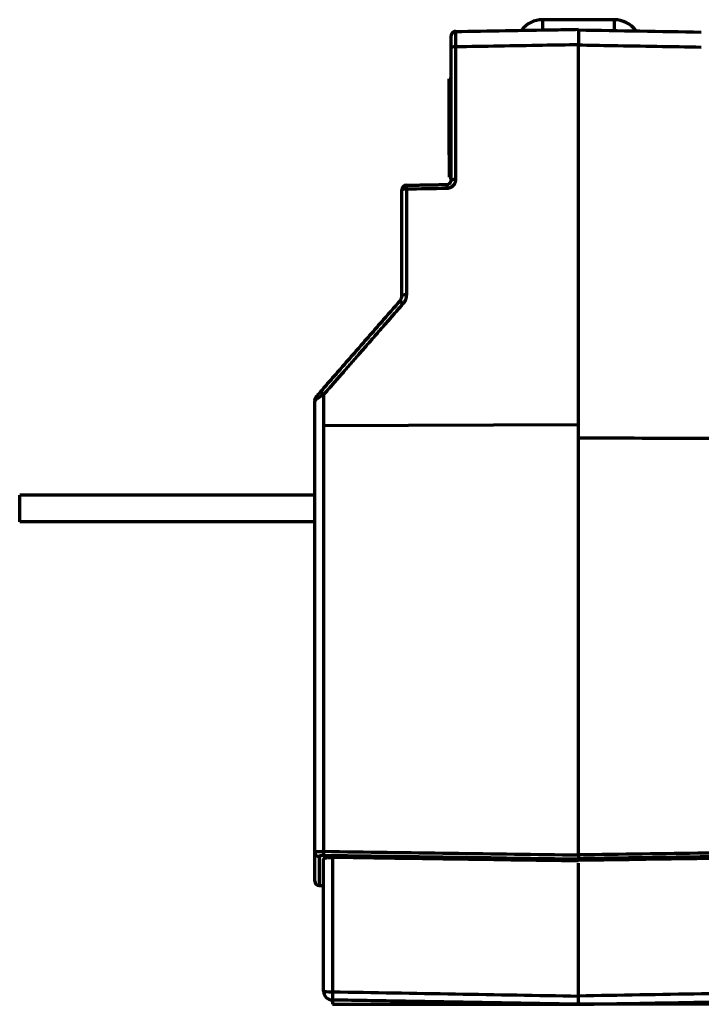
# Model space of a CAD drawing. Header units: millimetres. Extents: x 3 to 536, y 18 to 406.
# Tile 6 of 8: x 295 to 372, y 159 to 269. Entities that reach past the tile are written whole.
import ezdxf

# ---------------------------------------------------------------- set-up
doc = ezdxf.new("R2010")
doc.units = ezdxf.units.MM
doc.layers.add('1', color=7, linetype='Continuous', true_color=0xffffff)

msp = doc.modelspace()

# ---------------------------------------------------------------- linework, layer by layer
at = {"layer": '1', "color": 252, "linetype": 'Continuous', "lineweight": 70}
for p, q in [((361.830578, 269.431665), (353.830578, 269.431665)), ((353.830578, 269.431665), (353.830578, 268.284563)), ((361.830578, 269.431665), (361.830578, 268.184586)), ((343.390823, 260.318268), (343.390823, 262.817789)), ((343.390823, 262.817789), (343.59082, 262.817789)), ((343.390823, 260.318268), (343.59082, 260.318268)), ((343.390823, 254.318364), (343.390823, 260.318268)), ((343.390823, 254.318364), (343.390823, 251.817966)), ((343.390823, 254.318364), (343.59082, 254.318364)), ((343.390823, 251.817089), (343.390823, 251.817966)), ((343.390823, 251.817966), (343.59082, 251.817966)), ((343.390823, 251.817089), (343.59082, 251.817089)), ((357.830592, 224.080508), (329.313093, 223.978191)), ((357.830592, 175.949651), (357.830592, 224.080508)), ((328.331064, 216.229657), (295.330592, 216.229657)), ((295.330592, 213.229657), (295.330592, 216.229657)), ((328.331064, 213.229657), (295.330592, 213.229657)), ((328.331064, 173.031435), (328.331064, 176.280094)), ((328.82233, 175.789511), (328.82233, 172.531519)), ((329.331048, 160.718213), (329.331048, 175.501338)), ((330.31358, 175.675291), (330.31358, 160.644025)), ((357.830592, 175.471857), (357.830592, 175.276712)), ((328.82233, 172.531519), (329.331048, 172.52264)), ((330.31358, 159.718381), (330.31358, 159.238065)), ((330.31358, 159.238065), (357.830592, 159.238065)), ((385.347575, 159.238065), (357.830563, 159.238065))]:
    msp.add_line(p, q, dxfattribs=at)
for centre, radius, start, end in [((353.830578, 266.431665), 3, 90, 142.259014), ((361.830578, 266.431665), 3, 35.378379, 90), ((328.831056, 173.031435), 0.499992, 180, 269), ((330.331032, 160.718213), 0.999984, 180, 268.99999)]:
    msp.add_arc(centre, radius, start, end, dxfattribs=at)
for centre, major_axis, ratio, start_param, end_param in [((344.090812, 267.615011), (0.499992, 0), 1, 2.764930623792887, 3.141592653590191), ((344.090812, 267.615011), (0.499992, 0), 1, 1.588249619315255, 2.141870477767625), ((344.090812, 266.316518), (-0.499992, 0), 0.134183, 4.730483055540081, 6.283185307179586), ((344.090812, 251.484619), (-0.499992, 0), 0.10814, 4.730446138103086, 6.283185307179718), ((338.5909, 250.405939), (0.499992, 0), 1, 1.588249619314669, 3.141592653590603), ((338.5909, 250.405939), (-0.499992, 0), 0.10628, 4.730443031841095, 6.283185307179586), ((338.5909, 250.405939), (-0.00872715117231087, 0.4999158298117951), 0.016288, 6.28305175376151, 7.747216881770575), ((343.10828, 250.4848), (-0.008727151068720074, 0.4999158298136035), 0.016287, 6.283051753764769, 7.747106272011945), ((338.5909, 238.585899), (-0.499992, 0), 0.085526, 4.730404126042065, 6.28318530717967), ((338.220475, 237.598963), (-0.3765169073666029, 0.3289787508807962), 0.051362, 4.781131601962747, 6.283185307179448), ((328.954531, 226.99407), (-0.3765169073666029, 0.3289787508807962), 0.576427, 0, 0.9331246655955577), ((329.322063, 227.414711), (-0.3765169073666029, 0.3289787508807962), 0.037907, 4.76935086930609, 6.283185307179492), ((329.322207, 176.370544), (-0.007171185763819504, -0.4999405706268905), 0.017347, 4.736296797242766, 6.086724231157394), ((328.831056, 176.280094), (0.499992, 0), 0.981332, 3.141592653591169, 4.694935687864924), ((330.331032, 160.718213), (-0.999984, 0), 0.0742, 0, 1.553343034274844), ((330.331032, 160.718213), (0.01745229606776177, 0.9998316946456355), 0.0162, 1.645347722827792, 3.141592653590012)]:
    msp.add_ellipse(centre, major_axis=major_axis, ratio=ratio, start_param=start_param, end_param=end_param, dxfattribs=at)
for points, degree, knots in [([(344.0807916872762, 268.0807798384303), (344.0342718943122, 268.0856692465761), (343.9424208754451, 268.0812804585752), (343.807519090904, 268.028968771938), (343.694481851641, 267.9310278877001), (343.6444463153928, 267.8451793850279), (343.6251171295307, 267.7970010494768)], 3, [0, 0, 0, 0, 0.2410895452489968, 0.4937847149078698, 0.7499500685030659, 1, 1, 1, 1]), ([(344.0770587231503, 268.0822662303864), (344.0756144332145, 268.0608902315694), (344.07438259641, 268.0290819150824), (344.0723765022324, 267.9452877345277), (344.0716058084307, 267.8931526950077), (344.0705626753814, 267.7703939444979), (344.0702902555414, 267.6997723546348), (344.0702537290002, 267.5423094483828), (344.0704896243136, 267.4554708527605), (344.0714634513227, 267.2683641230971), (344.0722013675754, 267.1680992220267), (344.0741568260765, 266.957361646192), (344.0753743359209, 266.8468926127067), (344.0782511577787, 266.6192965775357), (344.0799104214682, 266.5021735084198), (344.0817645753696, 266.3836033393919)], 3, [0, 0, 0, 0, 0.1419379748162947, 0.1419379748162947, 0.2849483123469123, 0.2849483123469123, 0.4279586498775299, 0.4279586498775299, 0.5709689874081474, 0.5709689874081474, 0.7139793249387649, 0.7139793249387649, 0.8569896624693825, 0.8569896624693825, 1, 1, 1, 1]), ([(344.082085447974, 268.1149265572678), (347.8015981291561, 268.1798587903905), (351.5211109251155, 268.2447910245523), (356.1039465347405, 268.3247944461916), (356.967269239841, 268.3398656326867), (357.8305919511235, 268.3549368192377)], 3, [0, 0, 0, 0, 0.8116182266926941, 0.8116182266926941, 1, 1, 1, 1]), ([(357.8305919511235, 268.3549368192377), (357.8305919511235, 268.3549529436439), (357.8305919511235, 268.3441281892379), (357.8305919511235, 268.3123073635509), (357.8305919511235, 268.2990867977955), (357.8305919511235, 268.2752764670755), (357.8305919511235, 268.2666754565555), (357.8305919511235, 268.2481226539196), (357.8305919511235, 268.2381464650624), (357.8305919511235, 268.1853342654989), (357.8305919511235, 268.1335600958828), (357.8305919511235, 268.0420478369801), (357.8305919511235, 268.0092211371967), (357.8305919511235, 267.956424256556), (357.8305919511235, 267.9382315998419), (357.8305919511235, 267.9006353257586), (357.8305919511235, 267.8813508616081), (357.8305919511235, 267.7827289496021), (357.8305919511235, 267.6966531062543), (357.8305919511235, 267.5569794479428), (357.8305919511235, 267.5086510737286), (357.8305919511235, 267.433431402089), (357.8305919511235, 267.4078413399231), (357.8305919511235, 267.3562019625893), (357.8305919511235, 267.3301212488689), (357.8305919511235, 267.1984348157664), (357.8305919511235, 267.089011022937), (357.8305919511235, 266.9188120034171), (357.8305919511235, 266.8610625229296), (357.8305919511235, 266.7434636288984), (357.8305919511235, 266.6840839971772), (357.8305919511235, 266.6242668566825)], 3, [0, 0, 0, 0, 0.124999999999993, 0.124999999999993, 0.1874999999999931, 0.1874999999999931, 0.2187499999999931, 0.2187499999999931, 0.2499999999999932, 0.2499999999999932, 0.3749999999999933, 0.3749999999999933, 0.4374999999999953, 0.4374999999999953, 0.4687499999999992, 0.4687499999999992, 0.5000000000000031, 0.5000000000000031, 0.625000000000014, 0.625000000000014, 0.6875000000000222, 0.6875000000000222, 0.7187500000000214, 0.7187500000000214, 0.7500000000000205, 0.7500000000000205, 0.8750000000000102, 0.8750000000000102, 0.937500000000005, 0.937500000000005, 1, 1, 1, 1]), ([(343.5908197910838, 266.3165179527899), (343.5908197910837, 266.5859129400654), (343.5908197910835, 266.8268992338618), (343.5908197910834, 266.9446345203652), (343.5908197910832, 267.1562215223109), (343.5908197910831, 267.3330392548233), (343.590819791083, 267.4721248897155), (343.5908197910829, 267.5664578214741), (343.5908197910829, 267.6149793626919), (343.5908197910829, 267.6150107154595)], 2, [0, 0, 0, 0.25, 0.25, 0.375, 0.5, 0.625, 0.75, 0.875, 1, 1, 1]), ([(357.8305919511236, 266.6242668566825), (356.497631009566, 266.6009320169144), (355.1646700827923, 266.5775971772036), (350.5817276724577, 266.4973680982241), (347.3317462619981, 266.4404738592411), (344.0817649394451, 266.3835796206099)], 3, [0, 0, 0, 0, 0.2908526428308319, 0.2908526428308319, 1, 1, 1, 1]), ([(357.8305635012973, 266.6107764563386), (359.0968764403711, 266.5886113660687), (360.3631893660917, 266.5664462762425), (364.9455282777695, 266.4862386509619), (368.2615541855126, 266.4281961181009), (371.5775800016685, 266.370153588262)], 3, [0, 0, 0, 0, 0.276346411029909, 0.276346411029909, 1, 1, 1, 1]), ([(344.0817824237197, 251.5386880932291), (344.0817521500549, 251.5332456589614), (344.081691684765, 251.5223755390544), (344.0812751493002, 251.5060947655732), (344.0806198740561, 251.48986196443), (344.0797026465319, 251.4736771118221), (344.0785296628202, 251.4575402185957), (344.0770992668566, 251.441451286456), (344.0754119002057, 251.4254103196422), (344.0734674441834, 251.4094173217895), (344.071265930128, 251.3934722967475), (344.0688073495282, 251.3775752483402), (344.0660917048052, 251.3617261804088), (344.0631189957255, 251.3459250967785), (344.0598892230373, 251.3301720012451), (344.0564023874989, 251.3144668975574), (344.0526584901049, 251.2988097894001), (344.0486575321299, 251.2832006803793), (344.0443995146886, 251.2676395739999), (344.0398844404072, 251.2521264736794), (344.0351123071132, 251.2366613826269), (344.0300831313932, 251.2212443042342), (344.0247968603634, 251.2058752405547), (344.0192537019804, 251.1905541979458), (344.0134528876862, 251.1752811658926), (343.9974878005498, 251.1351416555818), (343.9680602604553, 251.0716481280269), (343.9189396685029, 250.988246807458), (343.8616437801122, 250.9097946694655), (343.7969478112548, 250.8370503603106), (343.7257458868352, 250.7707601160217), (343.6485963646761, 250.7120553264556), (343.5656735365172, 250.6610393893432), (343.4879438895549, 250.6229466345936), (343.4175050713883, 250.5951486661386), (343.3557536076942, 250.5754714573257), (343.3046247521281, 250.5627259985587), (343.2650739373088, 250.554741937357), (343.2377251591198, 250.5500168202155), (343.2102593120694, 250.5460563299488), (343.1826756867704, 250.542857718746), (343.1549742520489, 250.5404388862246), (343.1271561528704, 250.5387307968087), (343.1085626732, 250.5382395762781), (343.0992520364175, 250.5379935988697)], 3, [0, 0, 0, 0, 0.0105456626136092, 0.0210627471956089, 0.0315538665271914, 0.0420216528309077, 0.0524687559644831, 0.0628978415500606, 0.073311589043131, 0.0837126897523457, 0.0941038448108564, 0.1044877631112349, 0.1148671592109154, 0.125244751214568, 0.135623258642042, 0.1460054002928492, 0.1563938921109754, 0.166791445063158, 0.1772007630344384, 0.1876245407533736, 0.1980654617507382, 0.208526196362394, 0.2190093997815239, 0.2295177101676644, 0.2400537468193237, 0.2506201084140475, 0.3130968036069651, 0.3751697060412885, 0.4374339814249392, 0.500479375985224, 0.5628584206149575, 0.6248807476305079, 0.6871517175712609, 0.7502695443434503, 0.7914351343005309, 0.8329650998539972, 0.8750390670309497, 0.8928692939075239, 0.9106833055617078, 0.928495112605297, 0.9463187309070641, 0.9641681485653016, 0.9820572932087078, 1, 1, 1, 1]), ([(343.0995538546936, 250.9847155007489), (343.1031680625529, 250.9848012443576), (343.1104022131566, 250.9849728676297), (343.1212537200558, 250.985529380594), (343.1321096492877, 250.9863061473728), (343.1429645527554, 250.987325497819), (343.1538132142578, 250.9885823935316), (343.1646503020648, 250.9900790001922), (343.1754704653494, 250.9918153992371), (343.1862683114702, 250.9937920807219), (343.1970384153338, 250.9960092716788), (343.2077753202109, 250.9984671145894), (343.2184735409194, 251.0011656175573), (343.229127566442, 251.0041046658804), (343.2397318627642, 251.0072840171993), (343.2502808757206, 251.0107033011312), (343.2607690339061, 251.0143620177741), (343.2711907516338, 251.0182595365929), (343.2815404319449, 251.0223950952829), (343.2918124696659, 251.0267677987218), (343.3020012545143, 251.0313766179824), (343.3121011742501, 251.0362203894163), (343.3221066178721, 251.0412978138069), (343.3320119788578, 251.0466074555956), (343.3418116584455, 251.0521477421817), (343.3515000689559, 251.0579169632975), (343.3610716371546, 251.0639132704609), (343.3705208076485, 251.0701346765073), (343.3798420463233, 251.076579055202), (343.389029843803, 251.0832441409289), (343.3980787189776, 251.090127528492), (343.4069832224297, 251.0972266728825), (343.4157379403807, 251.1045388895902), (343.4243374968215, 251.1120613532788), (343.4327765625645, 251.1197911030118), (343.441049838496, 251.1277250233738), (343.4501235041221, 251.1368351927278), (343.4599883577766, 251.147291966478), (343.4706027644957, 251.1592813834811), (343.4810699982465, 251.1719062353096), (343.4913494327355, 251.1851771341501), (343.5013987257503, 251.1991029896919), (343.5111737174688, 251.2136906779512), (343.5206285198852, 251.2289448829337), (343.5297155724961, 251.2448678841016), (343.5383857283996, 251.2614593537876), (343.5465883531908, 251.2787161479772), (343.5542714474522, 251.2966320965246), (343.5613817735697, 251.3151977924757), (343.5678650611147, 251.3344003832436), (343.57366601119, 251.3542233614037), (343.5787291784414, 251.3746463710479), (343.5829965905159, 251.3956449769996), (343.5864180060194, 251.4171906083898), (343.5889127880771, 251.4392498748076), (343.5905174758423, 251.4617863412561), (343.5907184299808, 251.4769638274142), (343.5908197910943, 251.4846193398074)], 3, [0, 0, 0, 0, 0.0138401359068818, 0.0277022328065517, 0.0415866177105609, 0.0554936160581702, 0.0694235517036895, 0.0833767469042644, 0.0973535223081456, 0.1113541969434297, 0.1253790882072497, 0.1394285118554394, 0.1535027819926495, 0.1676022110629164, 0.1817271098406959, 0.1958777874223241, 0.2100545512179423, 0.2242577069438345, 0.23848755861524, 0.2527444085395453, 0.2670285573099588, 0.2813403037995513, 0.2956799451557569, 0.3100477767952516, 0.3244440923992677, 0.3388691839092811, 0.3533233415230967, 0.3678068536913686, 0.3823200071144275, 0.3968630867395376, 0.411436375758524, 0.4260401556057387, 0.4406747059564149, 0.4553403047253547, 0.4700372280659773, 0.4847657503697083, 0.4995261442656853, 0.5196274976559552, 0.5402435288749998, 0.5613749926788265, 0.5830225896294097, 0.6051869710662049, 0.6278687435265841, 0.6510684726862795, 0.6747866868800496, 0.6990238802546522, 0.7237805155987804, 0.7490570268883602, 0.7748538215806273, 0.8011712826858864, 0.8280097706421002, 0.8553696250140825, 0.8832511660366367, 0.9116546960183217, 0.9405805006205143, 0.9700288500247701, 1, 1, 1, 1]), ([(337.8439576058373, 237.9279417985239), (337.8472106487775, 237.9316974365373), (337.8537513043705, 237.9392486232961), (337.8633949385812, 237.9508187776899), (337.8729731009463, 237.9626446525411), (337.8824623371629, 237.9747414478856), (337.8918590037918, 237.9871070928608), (337.9011538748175, 237.9997440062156), (337.9103390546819, 238.0126531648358), (337.919406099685, 238.0258357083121), (337.9283465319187, 238.0392924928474), (337.9371517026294, 238.0530242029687), (337.945812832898, 238.0670313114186), (337.9543210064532, 238.0813140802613), (337.9626671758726, 238.0958725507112), (337.9708421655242, 238.1107065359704), (337.9788366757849, 238.1258156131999), (337.9866412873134, 238.1411991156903), (337.9942464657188, 238.1568561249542), (338.0016425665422, 238.1727854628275), (338.008819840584, 238.1889856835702), (338.0157684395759, 238.2054550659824), (338.0224784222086, 238.2221916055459), (338.0289397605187, 238.2391930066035), (338.0351423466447, 238.2564566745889), (338.0410759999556, 238.2739797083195), (338.04673047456, 238.2917588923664), (338.0520954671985, 238.3097906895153), (338.0571606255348, 238.3280712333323), (338.0619155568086, 238.3465963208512), (338.066349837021, 238.3653614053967), (338.0704530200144, 238.3843615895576), (338.0742146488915, 238.4035916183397), (338.0776242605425, 238.4230458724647), (338.080671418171, 238.4427183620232), (338.0833456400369, 238.4626027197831), (338.0856367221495, 238.4826921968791), (338.0875335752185, 238.5029796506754), (338.0890286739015, 238.5234575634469), (338.0901013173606, 238.5441179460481), (338.090780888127, 238.5649526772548), (338.0908653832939, 238.5788994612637), (338.090907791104, 238.585899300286)], 3, [0, 0, 0, 0, 0.0206982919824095, 0.0416165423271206, 0.0627548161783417, 0.0841131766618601, 0.105691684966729, 0.1274904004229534, 0.1495093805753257, 0.1717486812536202, 0.1942083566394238, 0.2168884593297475, 0.239789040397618, 0.2629101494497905, 0.2862518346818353, 0.3098141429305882, 0.3335971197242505, 0.3576008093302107, 0.3818252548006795, 0.4062704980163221, 0.4309365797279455, 0.4558235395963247, 0.4809314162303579, 0.5062602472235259, 0.5318100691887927, 0.5575809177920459, 0.5835728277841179, 0.6097858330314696, 0.6362199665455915, 0.6628752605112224, 0.6897517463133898, 0.7168494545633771, 0.7441684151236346, 0.771708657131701, 0.7994702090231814, 0.8274530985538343, 0.8556573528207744, 0.8840829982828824, 0.9127300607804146, 0.9415985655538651, 0.9706885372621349, 1, 1, 1, 1]), ([(338.5818921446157, 238.6286579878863), (338.5818641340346, 238.6222495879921), (338.5818081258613, 238.6094357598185), (338.5814126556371, 238.590221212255), (338.5807891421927, 238.5710184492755), (338.579915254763, 238.5518274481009), (338.5787969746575, 238.532648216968), (338.5774326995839, 238.5134807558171), (338.5758228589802, 238.4943250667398), (338.5739673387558, 238.4751811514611), (338.5718661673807, 238.4560490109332), (338.5695193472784, 238.4369286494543), (338.5669268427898, 238.417820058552), (338.5640887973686, 238.3987232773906), (338.5610046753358, 238.3796381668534), (338.5510791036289, 238.3227575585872), (338.5296850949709, 238.2287674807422), (338.4928494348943, 238.114980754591), (338.4533029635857, 238.0182271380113), (338.4142946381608, 237.9373551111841), (338.3787397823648, 237.8735835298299), (338.3494983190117, 237.8259061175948), (338.3285207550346, 237.7936035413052), (338.3067395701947, 237.7618768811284), (338.2841572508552, 237.7307229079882), (338.2607564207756, 237.7001570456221), (338.2366043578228, 237.670121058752), (338.2198520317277, 237.6506166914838), (338.2114687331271, 237.6408562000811)], 3, [0, 0, 0, 0, 0.0178567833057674, 0.0357052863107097, 0.0535484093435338, 0.0713890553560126, 0.0892301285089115, 0.1070745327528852, 0.1249251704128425, 0.1427849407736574, 0.160656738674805, 0.1785434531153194, 0.1964479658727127, 0.2143731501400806, 0.2323218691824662, 0.2502969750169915, 0.3752015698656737, 0.5003740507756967, 0.5828306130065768, 0.6659670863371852, 0.7500832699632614, 0.7858382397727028, 0.8215364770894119, 0.8572014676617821, 0.8928567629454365, 0.9285259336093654, 0.964232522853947, 1, 1, 1, 1]), ([(338.2114687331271, 237.6408562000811), (338.1029065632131, 237.5164975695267), (337.8853434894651, 237.267277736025), (337.5583301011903, 236.8926822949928), (337.2299927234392, 236.5165704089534), (336.9003305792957, 236.1389411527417), (336.5693438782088, 235.75979469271), (336.2370325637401, 235.3791309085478), (335.903396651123, 234.9969497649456), (335.5684361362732, 234.6132512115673), (335.232151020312, 234.228035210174), (334.8945413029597, 233.8413017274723), (334.5556069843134, 233.453050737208), (334.21534806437, 233.0632822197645), (333.8737645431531, 232.6719961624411), (333.5308564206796, 232.2791925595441), (333.1866236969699, 231.884871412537), (332.8410663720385, 231.4890327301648), (332.4941844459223, 231.0916765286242), (332.1459779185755, 230.6928028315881), (331.7964467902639, 230.2924116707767), (331.4455910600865, 229.8905030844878), (331.093410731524, 229.4870771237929), (330.7399057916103, 229.0821338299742), (330.3850762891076, 228.6756733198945), (330.0289220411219, 228.2676954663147), (329.6714437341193, 227.8582010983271), (329.4326794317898, 227.5846948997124), (329.3130777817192, 227.4476903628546)], 3, [0, 0, 0, 0, 0.0366119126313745, 0.0733717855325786, 0.1102796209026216, 0.147335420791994, 0.1845391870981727, 0.2218909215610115, 0.2593906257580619, 0.297038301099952, 0.3348339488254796, 0.3727775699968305, 0.4108691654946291, 0.4491087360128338, 0.4874962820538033, 0.5260318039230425, 0.564715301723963, 0.6035467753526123, 0.642526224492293, 0.681653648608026, 0.7209290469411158, 0.7603524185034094, 0.7999237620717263, 0.839643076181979, 0.8795103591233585, 0.9195256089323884, 0.9596888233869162, 1, 1, 1, 1]), ([(328.5780137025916, 227.0155361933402), (328.574643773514, 227.0134607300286), (328.5678047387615, 227.009248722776), (328.5576598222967, 227.002730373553), (328.5474309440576, 226.9959495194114), (328.5371580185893, 226.9888972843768), (328.5268573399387, 226.9815756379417), (328.5165528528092, 226.9739835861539), (328.5062673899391, 226.9661210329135), (328.496025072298, 226.9579877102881), (328.485850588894, 226.9495834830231), (328.475769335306, 226.940908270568), (328.4658073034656, 226.9319620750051), (328.4559910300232, 226.9227449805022), (328.4463475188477, 226.9132571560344), (328.4369041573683, 226.9034988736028), (328.4276886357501, 226.8934704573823), (328.4187288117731, 226.8831724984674), (328.4100527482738, 226.8726050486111), (328.4016880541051, 226.8617707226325), (328.3909400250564, 226.8468922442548), (328.3786468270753, 226.8280113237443), (328.365886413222, 226.8051425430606), (328.3551818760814, 226.7822599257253), (328.3490611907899, 226.7659617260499), (328.3457420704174, 226.7560131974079), (328.3443027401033, 226.7515692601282), (328.3423462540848, 226.7451134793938), (328.3400203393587, 226.7366596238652), (328.3375179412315, 226.7262063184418), (328.3350663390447, 226.7137605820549), (328.3329508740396, 226.699325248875), (328.3313832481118, 226.6829215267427), (328.3311740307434, 226.6712386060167), (328.331063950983, 226.6650916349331)], 3, [0, 0, 0, 0, 0.0209591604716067, 0.0425351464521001, 0.0647250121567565, 0.0875253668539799, 0.1109323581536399, 0.1349416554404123, 0.1595484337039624, 0.1847473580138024, 0.2105325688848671, 0.2368976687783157, 0.2638357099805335, 0.2913391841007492, 0.3194000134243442, 0.3480095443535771, 0.3771585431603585, 0.4068371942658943, 0.4370351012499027, 0.4677412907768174, 0.4989442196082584, 0.5624034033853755, 0.6253267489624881, 0.6876729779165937, 0.7494045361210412, 0.7560083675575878, 0.7680748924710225, 0.7855670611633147, 0.8084299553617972, 0.8365898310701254, 0.8699529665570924, 0.9084044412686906, 0.9518069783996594, 1, 1, 1, 1]), ([(328.3524723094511, 226.870901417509), (328.3528905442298, 226.8728900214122), (328.354149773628, 226.8787880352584), (328.3563126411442, 226.8884879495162), (328.3589989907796, 226.8998968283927), (328.3617503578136, 226.9110036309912), (328.3645571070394, 226.9218092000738), (328.3674098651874, 226.9323145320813), (328.3702995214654, 226.9425207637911), (328.3732172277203, 226.9524291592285), (328.3761543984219, 226.9620410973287), (328.3791027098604, 226.9713580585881), (328.3820541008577, 226.9803816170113), (328.3850007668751, 226.9891134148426), (328.387935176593, 226.9975552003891), (328.3908500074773, 227.0057086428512), (328.3969304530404, 227.0222705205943), (328.4066233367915, 227.0469692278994), (328.4206971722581, 227.0793844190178), (328.4356377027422, 227.1107411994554), (328.4513696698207, 227.1410280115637), (328.4678200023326, 227.1702382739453), (328.48491678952, 227.1983692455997), (328.5025919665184, 227.2254204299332), (328.5207726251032, 227.2513994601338), (328.5394127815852, 227.2762994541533), (328.5583791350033, 227.3001797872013), (328.5715194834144, 227.315484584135), (328.5780141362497, 227.323049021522)], 3, [0, 0, 0, 0, 0.0121233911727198, 0.0359768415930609, 0.0592683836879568, 0.0819980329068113, 0.1041658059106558, 0.1257717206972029, 0.1468157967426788, 0.1672980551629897, 0.1872185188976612, 0.2065772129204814, 0.2253741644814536, 0.243609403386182, 0.261282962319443, 0.2783948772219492, 0.2949451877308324, 0.3658059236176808, 0.4353060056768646, 0.5034476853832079, 0.5702333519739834, 0.6356655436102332, 0.6997469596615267, 0.7624804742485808, 0.8238691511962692, 0.8839162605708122, 0.9426252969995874, 1, 1, 1, 1]), ([(328.5780141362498, 227.3230490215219), (328.6517964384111, 227.407493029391), (328.7540316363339, 227.524501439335), (328.8055284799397, 227.5834396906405), (328.8629583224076, 227.6491682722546), (328.9027368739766, 227.6946949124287), (328.9455460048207, 227.7436900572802)], 2, [0, 0, 0, 0.5, 0.5, 0.7857142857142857, 0.7857142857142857, 1, 1, 1]), ([(329.3130778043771, 227.4476900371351), (329.3077633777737, 227.4446426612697), (329.2971063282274, 227.4385317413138), (329.2810660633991, 227.429359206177), (329.2649386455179, 227.4201507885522), (329.2487284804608, 227.4109075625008), (329.2324417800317, 227.4016288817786), (329.2160845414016, 227.3923145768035), (329.1996630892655, 227.3829643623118), (329.1831839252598, 227.3735779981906), (329.1666537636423, 227.3641552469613), (329.1500795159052, 227.3546958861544), (329.1334682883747, 227.3451997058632), (329.1168273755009, 227.3356665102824), (329.1001642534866, 227.3260961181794), (329.0834865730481, 227.316488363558), (329.0668021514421, 227.3068430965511), (329.050118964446, 227.2971601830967), (329.0334451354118, 227.2874395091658), (329.0167889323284, 227.277680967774), (329.0001587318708, 227.2678845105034), (328.9835631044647, 227.2580499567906), (328.9670104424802, 227.2481777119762), (328.9505102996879, 227.2382660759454), (328.9340683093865, 227.2283213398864), (328.9141238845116, 227.2161309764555), (328.8907481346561, 227.2018534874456), (328.864036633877, 227.1857199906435), (328.8376253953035, 227.1698754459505), (328.8115503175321, 227.154331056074), (328.7858534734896, 227.1390847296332), (328.7605747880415, 227.1241381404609), (328.7357539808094, 227.1094921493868), (328.7114299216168, 227.0951480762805), (328.6876400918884, 227.0811071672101), (328.664422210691, 227.0673714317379), (328.6418071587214, 227.0539408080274), (328.6198444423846, 227.0408235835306), (328.5985068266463, 227.0279976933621), (328.5848355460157, 227.0196844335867), (328.5780137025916, 227.0155361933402)], 3, [0, 0, 0, 0, 0.0197291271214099, 0.0395629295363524, 0.0595004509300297, 0.0795406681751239, 0.099682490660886, 0.1199247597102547, 0.1402662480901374, 0.1607056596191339, 0.18124162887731, 0.2018727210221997, 0.2225974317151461, 0.2434141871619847, 0.2643213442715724, 0.2853171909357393, 0.3063999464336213, 0.3275677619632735, 0.348818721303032, 0.3701508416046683, 0.3915620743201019, 0.4130503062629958, 0.4346133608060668, 0.4562489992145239, 0.4779549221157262, 0.49972877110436, 0.5358641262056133, 0.571971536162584, 0.6080438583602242, 0.6440734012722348, 0.6800519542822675, 0.7159708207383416, 0.7518208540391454, 0.7875924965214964, 0.823275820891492, 0.8588605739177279, 0.8943362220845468, 0.9296919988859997, 0.9649169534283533, 1, 1, 1, 1]), ([(328.3310639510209, 176.280094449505), (328.3310891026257, 176.2805604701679), (328.3311392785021, 176.281490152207), (328.331543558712, 176.2828658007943), (328.332183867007, 176.2842235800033), (328.3330792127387, 176.2855625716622), (328.3342184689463, 176.2868832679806), (328.3355981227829, 176.2881857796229), (328.3372122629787, 176.2894703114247), (328.3390552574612, 176.2907370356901), (328.3411210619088, 176.2919861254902), (328.3434034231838, 176.2932177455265), (328.3458958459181, 176.2944320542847), (328.348591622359, 176.2956292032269), (328.3514838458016, 176.2968093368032), (328.3545654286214, 176.2979725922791), (328.3578291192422, 176.2991190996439), (328.3612675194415, 176.3002489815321), (328.3648731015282, 176.3013623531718), (328.368638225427, 176.302459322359), (328.3725551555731, 176.3035399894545), (328.3766160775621, 176.3046044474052), (328.3808131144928, 176.3056527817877), (328.3851383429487, 176.3066850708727), (328.3895838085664, 176.3077013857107), (328.3941415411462, 176.3087017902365), (328.3988035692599, 176.3096863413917), (328.4035619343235, 176.3106550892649), (328.4084087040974, 176.3116080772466), (328.4133359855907, 176.3125453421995), (328.4183359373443, 176.3134669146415), (328.4234007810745, 176.3143728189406), (328.4285228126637, 176.3152630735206), (328.4336944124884, 176.3161376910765), (328.4389080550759, 176.3169966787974), (328.4441563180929, 176.3178400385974), (328.4494318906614, 176.3186677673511), (328.4547275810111, 176.3194798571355), (328.4600363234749, 176.3202762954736), (328.4653511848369, 176.3210570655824), (328.4706653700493, 176.3218221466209), (328.4759722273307, 176.322571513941), (328.4812652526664, 176.3233051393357), (328.4865380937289, 176.3240229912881), (328.49178455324, 176.3247250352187), (328.4969985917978, 176.3254112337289), (328.5021743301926, 176.3260815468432), (328.5073060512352, 176.3267359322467), (328.5123882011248, 176.327374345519), (328.5174153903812, 176.3279967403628), (328.5223823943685, 176.328603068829), (328.5272841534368, 176.3291932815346), (328.5321157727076, 176.3297673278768), (328.5368725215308, 176.3303251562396), (328.5415498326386, 176.330866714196), (328.5461433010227, 176.3313919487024), (328.550648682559, 176.3319008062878), (328.5550618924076, 176.3323932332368), (328.5593790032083, 176.3328691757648), (328.5635962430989, 176.3333285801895), (328.567709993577, 176.3337713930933), (328.5717167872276, 176.3341975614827), (328.5756133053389, 176.3346070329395), (328.5793963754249, 176.3349997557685), (328.5830629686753, 176.335375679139), (328.5866101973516, 176.3357347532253), (328.5900353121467, 176.3360769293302), (328.5933356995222, 176.336402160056), (328.5965088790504, 176.3367103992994), (328.5995525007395, 176.3370016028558), (328.6024643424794, 176.3372757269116), (328.6052423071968, 176.3375327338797), (328.6078844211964, 176.3377725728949), (328.6103888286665, 176.3379952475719), (328.6127537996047, 176.3382005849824), (328.6149776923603, 176.338389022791), (328.624621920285, 176.3391763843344), (328.6420688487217, 176.3405143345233), (328.668033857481, 176.3423532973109), (328.6948156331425, 176.3440892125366), (328.7223623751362, 176.3457278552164), (328.7506203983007, 176.3472687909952), (328.7795334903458, 176.3487131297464), (328.8090435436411, 176.3500614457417), (328.8390908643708, 176.351314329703), (328.8696145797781, 176.3524722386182), (328.900553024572, 176.3535355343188), (328.9318441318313, 176.3545044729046), (328.963425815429, 176.3553792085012), (328.9952363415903, 176.3561597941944), (329.0272146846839, 176.3568461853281), (329.0593008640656, 176.3574382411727), (329.0914362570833, 176.3579357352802), (329.1235638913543, 176.3583383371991), (329.155628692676, 176.3586457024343), (329.1875777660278, 176.3588571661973), (329.2193604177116, 176.358972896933), (329.2509289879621, 176.3589896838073), (329.2822365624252, 176.3589164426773), (329.3030280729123, 176.3587829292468), (329.3133654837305, 176.3587165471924)], 3, [0, 0, 0, 0, 0.010446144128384, 0.020839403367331, 0.0311768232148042, 0.0414554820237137, 0.0516724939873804, 0.0618250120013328, 0.0719102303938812, 0.0819253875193, 0.091867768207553, 0.1017347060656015, 0.1115235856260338, 0.1212318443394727, 0.1308569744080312, 0.1403965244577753, 0.149848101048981, 0.1592093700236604, 0.1684780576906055, 0.1776519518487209, 0.1867289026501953, 0.1957068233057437, 0.2045836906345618, 0.2133575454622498, 0.222026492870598, 0.2305887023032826, 0.2390424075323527, 0.2473859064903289, 0.2556175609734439, 0.2637357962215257, 0.2717391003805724, 0.2796260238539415, 0.2873951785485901, 0.2950452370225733, 0.302574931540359, 0.3099830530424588, 0.317268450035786, 0.3244300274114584, 0.3314667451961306, 0.3383776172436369, 0.3451617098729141, 0.3518181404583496, 0.3583460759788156, 0.3647447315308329, 0.3710133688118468, 0.3771512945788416, 0.3831578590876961, 0.3890324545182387, 0.394774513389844, 0.4003835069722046, 0.4058589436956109, 0.4112003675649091, 0.4164073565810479, 0.4214795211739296, 0.4264165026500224, 0.4312179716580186, 0.4358836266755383, 0.4404131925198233, 0.4448064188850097, 0.4490630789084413, 0.4531829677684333, 0.4571659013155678, 0.461011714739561, 0.4647202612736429, 0.4682914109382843, 0.471725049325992, 0.4750210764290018, 0.4781794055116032, 0.4811999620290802, 0.4840826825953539, 0.4868275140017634, 0.4894344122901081, 0.4919033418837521, 0.494234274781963, 0.4964271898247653, 0.4984820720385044, 0.500398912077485, 0.5230726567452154, 0.5457494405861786, 0.5684154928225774, 0.5910570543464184, 0.613660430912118, 0.6362120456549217, 0.6586984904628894, 0.6811065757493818, 0.7034233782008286, 0.725636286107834, 0.7477330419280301, 0.7697017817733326, 0.7915310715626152, 0.813209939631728, 0.8347279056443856, 0.8560750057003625, 0.8772418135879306, 0.8982194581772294, 0.9189996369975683, 0.9395746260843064, 0.9599372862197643, 0.9800810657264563, 1, 1, 1, 1]), ([(329.3133654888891, 176.3587165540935), (334.0616129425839, 176.2905508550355), (343.5673525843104, 176.1540867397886), (353.0730972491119, 176.0178404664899), (357.8305919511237, 175.9496510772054)], 3, [0, 0, 0, 0, 0.4995137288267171, 1, 1, 1, 1]), ([(329.3134806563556, 175.8802443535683), (329.3095500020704, 175.8802921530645), (329.301709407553, 175.8803875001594), (329.2899898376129, 175.8804646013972), (329.2783429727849, 175.8804927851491), (329.2667692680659, 175.880467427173), (329.2552686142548, 175.8803897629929), (329.2438410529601, 175.8802594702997), (329.2324865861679, 175.8800766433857), (329.2212052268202, 175.8798412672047), (329.2099969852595, 175.8795533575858), (329.1988618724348, 175.8792129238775), (329.187799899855, 175.8788199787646), (329.1768110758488, 175.8783745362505), (329.1658954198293, 175.8778766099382), (329.1550529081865, 175.8773262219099), (329.1442836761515, 175.8767233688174), (329.1335872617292, 175.8760681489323), (329.111446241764, 175.8745926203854), (329.0787476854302, 175.871950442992), (329.0373233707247, 175.8675421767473), (328.9986690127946, 175.8622968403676), (328.9631307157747, 175.8562755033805), (328.9309846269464, 175.8495863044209), (328.9026922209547, 175.8422968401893), (328.8783611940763, 175.8344311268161), (328.8618920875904, 175.8276082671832), (328.8510503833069, 175.8221463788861), (328.844284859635, 175.8182350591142), (328.838421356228, 175.8142752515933), (328.8334593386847, 175.8102669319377), (328.829400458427, 175.8062102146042), (328.8262390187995, 175.8021052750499), (328.8239964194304, 175.7979519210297), (328.8225922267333, 175.793751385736), (328.8224175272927, 175.7909277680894), (328.8223298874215, 175.789511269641)], 3, [0, 0, 0, 0, 0.0150051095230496, 0.0299311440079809, 0.0447857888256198, 0.059576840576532, 0.0743121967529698, 0.0889998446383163, 0.1036478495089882, 0.118264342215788, 0.1328575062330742, 0.1474355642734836, 0.1620067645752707, 0.1765793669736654, 0.1911616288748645, 0.2057617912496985, 0.2203880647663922, 0.2350486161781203, 0.2497515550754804, 0.3123489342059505, 0.374441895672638, 0.4366489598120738, 0.499585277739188, 0.5620951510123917, 0.624193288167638, 0.6864619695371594, 0.7494787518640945, 0.777480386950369, 0.8053264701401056, 0.8330654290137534, 0.8607462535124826, 0.8884182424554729, 0.9161307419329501, 0.9439328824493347, 0.9718733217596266, 1, 1, 1, 1]), ([(357.8305919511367, 175.471856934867), (353.0739868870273, 175.5399207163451), (343.5682805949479, 175.6759409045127), (334.0625793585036, 175.8121790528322), (329.3134806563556, 175.8802443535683)], 3, [0, 0, 0, 0, 0.5003947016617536, 1, 1, 1, 1]), ([(329.3310479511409, 175.5013378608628), (329.331047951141, 175.5134864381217), (329.3372203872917, 175.5253736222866), (329.3553944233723, 175.542823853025), (329.3629488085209, 175.5485766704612), (329.3765761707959, 175.5571069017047), (329.3815019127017, 175.5599337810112), (329.3921369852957, 175.565553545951), (329.3978293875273, 175.5683364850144), (329.4279566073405, 175.5820258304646), (329.4575081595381, 175.5923523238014), (329.5099453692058, 175.6068990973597), (329.5287852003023, 175.611589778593), (329.5591657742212, 175.6183772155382), (329.5696488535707, 175.6205977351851), (329.5910909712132, 175.6249052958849), (329.6020781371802, 175.6269988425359), (329.6583269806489, 175.6371685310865), (329.7074906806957, 175.6443589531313), (329.7742450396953, 175.6521305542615), (329.7878632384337, 175.6536235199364), (329.8156464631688, 175.6564836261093), (329.8298288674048, 175.6578517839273), (329.8727157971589, 175.6617190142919), (329.9019114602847, 175.6639981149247), (329.9912715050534, 175.6699548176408), (330.0531915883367, 175.67276028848), (330.1336500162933, 175.6747397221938), (330.1498892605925, 175.6750579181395), (330.1823853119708, 175.6755332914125), (330.2312643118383, 175.6760075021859), (330.2805451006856, 175.6757699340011), (330.3135798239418, 175.6752909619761)], 3, [0, 0, 0, 0, 0.1250000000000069, 0.1250000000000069, 0.1875000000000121, 0.1875000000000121, 0.2187500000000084, 0.2187500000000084, 0.2500000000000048, 0.2500000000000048, 0.3750000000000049, 0.3750000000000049, 0.4375000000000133, 0.4375000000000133, 0.4687500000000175, 0.4687500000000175, 0.5000000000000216, 0.5000000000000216, 0.6250000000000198, 0.6250000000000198, 0.6562500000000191, 0.6562500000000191, 0.6875000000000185, 0.6875000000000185, 0.750000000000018, 0.750000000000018, 0.8750000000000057, 0.8750000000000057, 0.9062500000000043, 0.9062500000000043, 0.9375000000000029, 1, 1, 1, 1]), ([(357.8305919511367, 175.2767115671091), (352.7903626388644, 175.349647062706), (347.750134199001, 175.4226216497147), (338.5777971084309, 175.5554942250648), (334.4456881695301, 175.6153793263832), (330.313579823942, 175.675290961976)], 3, [0, 0, 0, 0, 0.549503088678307, 0.549503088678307, 1, 1, 1, 1]), ([(357.8305631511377, 175.3793236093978), (362.870317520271, 175.452238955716), (367.9100710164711, 175.5251934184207), (377.0824081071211, 175.6580419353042), (381.2149919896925, 175.7179231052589), (385.3475752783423, 175.7778308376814)], 3, [0, 0, 0, 0, 0.549451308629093, 0.549451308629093, 1, 1, 1, 1]), ([(357.8305919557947, 175.949651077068), (357.8305919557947, 175.9213238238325), (357.8305919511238, 175.8656008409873), (357.8305919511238, 175.8116629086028), (357.8305919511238, 175.7586564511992), (357.8305919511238, 175.7333717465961), (357.8305919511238, 175.6851642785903), (357.8305919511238, 175.6622367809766), (357.8305919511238, 175.6188361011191), (357.8305919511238, 175.5989724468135), (357.8305919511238, 175.5628076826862), (357.8305919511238, 175.5464988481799), (357.8305919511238, 175.5175805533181), (357.8305919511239, 175.5053725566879), (357.8305919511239, 175.4853123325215), (357.8305919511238, 175.4774526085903), (357.8305919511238, 175.4718569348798)], 3, [0, 0, 0, 0, 0.125, 0.25, 0.25, 0.375, 0.375, 0.5, 0.5, 0.625, 0.625, 0.75, 0.75, 0.875, 0.875, 1, 1, 1, 1]), ([(330.3135798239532, 160.6440248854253), (334.8981136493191, 160.5638030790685), (344.0704499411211, 160.4033022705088), (353.2427884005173, 160.2428021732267), (357.8305919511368, 160.1625235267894)], 3, [0, 0, 0, 0, 0.4998218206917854, 1, 1, 1, 1]), ([(357.8305919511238, 159.2380651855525), (357.8305918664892, 159.2380862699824), (357.8305916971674, 159.2381284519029), (357.8305904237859, 159.2384697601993), (357.8305885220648, 159.2390149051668), (357.8305860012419, 159.2397839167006), (357.8305829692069, 159.2407713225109), (357.8305795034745, 159.2419782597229), (357.8305756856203, 159.2434038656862), (357.8305715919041, 159.2450475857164), (357.8305672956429, 159.2469085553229), (357.8305628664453, 159.2489857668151), (357.8305583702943, 159.2512780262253), (357.8305538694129, 159.2537839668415), (357.8305494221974, 159.2565020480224), (357.8305450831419, 159.2594305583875), (357.8305409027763, 159.262567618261), (357.8305369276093, 159.2659111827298), (357.8305332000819, 159.2694590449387), (357.830529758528, 159.2732088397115), (357.8305266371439, 159.2771580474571), (357.8305238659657, 159.2813039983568), (357.830521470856, 159.2856438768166), (357.8305194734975, 159.2901747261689), (357.8305178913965, 159.2948934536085), (357.8305167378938, 159.2997968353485), (357.830516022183, 159.3048815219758), (357.8305157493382, 159.3101440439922), (357.8305159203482, 159.3155808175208), (357.8305165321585, 159.3211881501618), (357.830517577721, 159.3269622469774), (357.8305190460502, 159.3328992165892), (357.8305209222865, 159.3389950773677), (357.8305231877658, 159.3452457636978), (357.8305258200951, 159.3516471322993), (357.8305287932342, 159.3581949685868), (357.830532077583, 159.3648849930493), (357.8305356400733, 159.3717128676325), (357.8305394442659, 159.3786742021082), (357.8305434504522, 159.3857645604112), (357.8305476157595, 159.3929794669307), (357.8305518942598, 159.4003144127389), (357.8305562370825, 159.4077648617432), (357.8305605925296, 159.4153262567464), (357.8305649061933, 159.4229940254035), (357.8305691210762, 159.4307635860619), (357.8305731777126, 159.4386303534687), (357.8305770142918, 159.4465897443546), (357.8305805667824, 159.4546371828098), (357.8305837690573, 159.4627681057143), (357.8305865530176, 159.470977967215), (357.8305888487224, 159.4792622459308), (357.8305905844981, 159.4876164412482), (357.8305916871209, 159.4960361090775), (357.8305922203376, 159.5074957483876), (357.8305908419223, 159.5222760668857), (357.8305865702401, 159.5407185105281), (357.8305802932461, 159.5598838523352), (357.8305725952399, 159.5797695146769), (357.8305640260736, 159.6003706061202), (357.8305550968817, 159.6216797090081), (357.8305462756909, 159.6436868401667), (357.8305379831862, 159.6663793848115), (357.8305305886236, 159.6897420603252), (357.8305244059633, 159.7137568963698), (357.8305196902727, 159.7384032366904), (357.8305166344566, 159.7636577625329), (357.8305153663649, 159.7894945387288), (357.8305159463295, 159.8158850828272), (357.8305183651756, 159.8427984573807), (357.8305225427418, 159.8702013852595), (357.8305283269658, 159.8980583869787), (357.8305354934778, 159.926331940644), (357.8305437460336, 159.9549826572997), (357.83055271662, 159.9839694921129), (357.8305619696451, 160.0132499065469), (357.8305709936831, 160.0427802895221), (357.8305792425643, 160.072515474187), (357.8305859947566, 160.1024116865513), (357.8305908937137, 160.1324167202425), (357.8305915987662, 160.1524911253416), (357.8305919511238, 160.1625235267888)], 3, [0, 0, 0, 0, 0.0099006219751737, 0.0198073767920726, 0.0297188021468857, 0.0396334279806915, 0.049549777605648, 0.0594663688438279, 0.0693817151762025, 0.0792943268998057, 0.0892027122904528, 0.099105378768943, 0.109000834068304, 0.118887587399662, 0.1287641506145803, 0.1386290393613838, 0.1484807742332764, 0.1583178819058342, 0.168138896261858, 0.1779423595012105, 0.1877268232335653, 0.1974908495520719, 0.2072330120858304, 0.216951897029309, 0.2266461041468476, 0.2363142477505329, 0.2459549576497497, 0.2555668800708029, 0.2651486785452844, 0.2746990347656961, 0.2842166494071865, 0.293700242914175, 0.303148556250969, 0.312560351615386, 0.3219344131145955, 0.3312695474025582, 0.340564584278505, 0.3498183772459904, 0.3590298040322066, 0.3681977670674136, 0.3773211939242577, 0.3863990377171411, 0.3954302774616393, 0.4044139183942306, 0.4133489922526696, 0.4222345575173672, 0.4310696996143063, 0.4398535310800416, 0.4485851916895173, 0.4572638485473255, 0.4658886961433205, 0.4744589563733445, 0.4829738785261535, 0.4914327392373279, 0.4998348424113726, 0.5170335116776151, 0.5344652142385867, 0.5521236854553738, 0.5700021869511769, 0.5880935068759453, 0.6063899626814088, 0.6248834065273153, 0.6435652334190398, 0.6624263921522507, 0.6814573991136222, 0.7006483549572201, 0.7199889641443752, 0.7394685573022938, 0.7590761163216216, 0.7788003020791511, 0.7986294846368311, 0.8185517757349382, 0.8385550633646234, 0.8586270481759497, 0.878755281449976, 0.8989272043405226, 0.9191301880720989, 0.939351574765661, 0.9595787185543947, 0.9797990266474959, 1, 1, 1, 1])]:
    msp.add_open_spline(points, degree=degree, knots=knots, dxfattribs=at)
for points, degree in [([(371.5773237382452, 268.014943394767), (366.995070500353, 268.0949366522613), (362.412817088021, 268.1749299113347), (357.8305635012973, 268.2549231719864)], 3), ([(343.590819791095, 251.4846193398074), (343.5908197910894, 258.912444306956), (343.5908197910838, 266.3165179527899)], 2), ([(338.090907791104, 238.585899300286), (338.0909077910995, 244.5018553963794), (338.0909077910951, 250.4059386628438)], 2), ([(343.0992520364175, 250.5379935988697), (341.5934586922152, 250.5116884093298), (340.087665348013, 250.4853830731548), (338.5818720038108, 250.4590775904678)], 3), ([(338.5821737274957, 250.9058545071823), (343.0995538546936, 250.9847155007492)], 1), ([(328.9455460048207, 227.7436900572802), (333.3977379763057, 232.8392336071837), (337.8439576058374, 237.9279417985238)], 2), ([(328.331063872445, 226.6649146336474), (328.3309374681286, 226.6987508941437), (328.3340922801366, 226.7435054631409)], 2), ([(328.3310639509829, 226.6650915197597), (328.3423390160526, 226.7973124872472)], 1), ([(328.3310639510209, 176.280094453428), (328.3310639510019, 201.4954402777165), (328.331063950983, 226.6650915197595)], 2), ([(357.8305631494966, 222.6404812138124), (367.3357957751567, 222.6073150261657), (376.8410284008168, 222.574148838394), (386.346261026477, 222.5409826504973)], 3), ([(386.3460213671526, 176.3610819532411), (376.8408719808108, 176.224619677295), (367.3357192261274, 176.0883033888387), (357.8305631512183, 175.9521315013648)], 3), ([(357.8305919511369, 160.1625235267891), (357.8305919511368, 165.1109505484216), (357.8305919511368, 170.0667839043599), (357.8305919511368, 175.0261405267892)], 3), ([(385.3475752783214, 160.644024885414), (376.1752393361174, 160.4835239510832), (367.0029019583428, 160.3230234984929), (357.8305631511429, 160.1625235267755)], 3), ([(357.8305919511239, 159.2380651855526), (330.3135796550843, 159.7183810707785)], 1), ([(357.8305631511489, 159.2380651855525), (367.0029020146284, 159.3981705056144), (376.1752394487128, 159.5582758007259), (385.3475754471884, 159.7183810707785)], 3)]:
    msp.add_open_spline(points, degree=degree, dxfattribs=at)
for points, weights in [([(344.0817734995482, 266.3836033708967), (344.0817734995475, 261.4436483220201), (344.0817734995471, 256.4951367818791), (344.0817734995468, 251.5386880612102)], [1.000827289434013, 1.000646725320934, 1.0004812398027, 1.000342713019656]), ([(357.8305919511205, 224.0805082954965), (357.8305919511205, 238.3148155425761), (357.8305919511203, 252.5034265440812), (357.8305919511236, 266.6242668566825)], [0.9999258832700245, 0.9999219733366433, 1.000317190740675, 1.000834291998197]), ([(338.5818820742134, 250.4590776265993), (338.5818820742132, 246.520086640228), (338.5818820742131, 242.5764522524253), (338.581882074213, 238.6286579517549)], [1.000313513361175, 1.000206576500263, 1.000117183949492, 1.000051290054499]), ([(329.3130852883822, 227.4476903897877), (329.3130852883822, 226.2914352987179), (329.3130852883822, 225.1349295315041), (329.3130852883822, 223.9781908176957)], [0.9999326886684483, 0.9999278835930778, 0.9999255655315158, 0.9999258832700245]), ([(329.3132291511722, 223.9781912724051), (329.3132291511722, 208.1216851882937), (329.3132291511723, 192.2392827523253), (329.3132291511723, 176.3587160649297)], [1, 0.9994179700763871, 0.9994179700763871, 1]), ([(357.8305631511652, 175.5698961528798), (367.3356885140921, 175.7058871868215), (376.8408105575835, 175.8420226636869), (386.3459292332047, 175.9783041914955)], [0.999999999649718, 0.9999999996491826, 0.9999999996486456, 0.9999999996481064])]:
    msp.add_rational_spline(points, weights, degree=3, dxfattribs=at)

doc.saveas('drawing.dxf')
